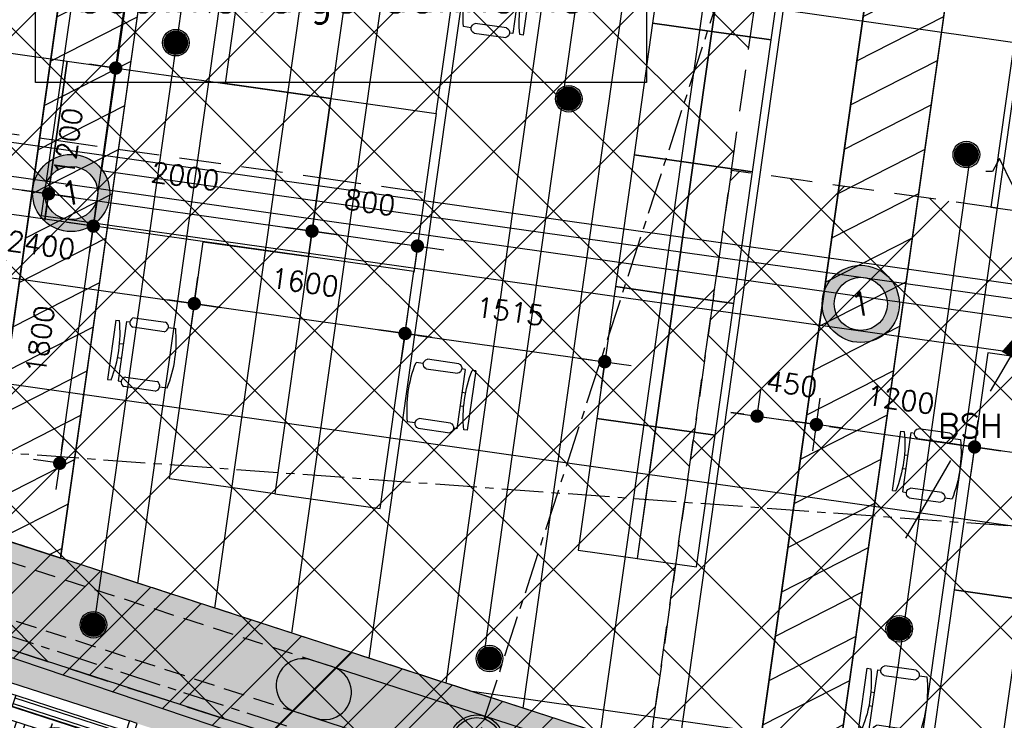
# Model space of a CAD drawing. Header units: millimetres. Extents: x -4106 to 114694, y -37499 to 54647.
# Tile 27 of 109: x 72760 to 80158, y -24223 to -18957. Entities that reach past the tile are written whole.
import ezdxf
from ezdxf.enums import TextEntityAlignment as Align

# ---------------------------------------------------------------- set-up
doc = ezdxf.new("R2010")
doc.units = ezdxf.units.MM
doc.header["$LTSCALE"] = 50
for name, pattern in [('B0301', [25, 12.5, -6.25, 0, -6.25]), ('B0702', [4.6875, 3.125, -1.5625]), ('XREF_05-werkset$0$B0702', [4.6875, 3.125, -1.5625]), ('XREF_STRAMIEN$0$B0201', [50, 31.25, -6.25, 6.25, -6.25])]:
    doc.linetypes.add(name, pattern=pattern)
for name, color, linetype in [('FOK_ BRANDSLANGHASPELS', 2, 'Continuous'), ('FOK_07_STRAMIEN', 13, 'B0301'), ('FOK_08---_MAATVOERING', 2, 'Continuous'), ('FOK_22_BINNENWANDEN', 2, 'Continuous'), ('FOK_82_LOS MEUBILAIR', 1, 'Continuous'), ('XREF_05-werkset$0$AA23NH2-_STAAL', 242, 'Continuous'), ('XREF_05-werkset$0$AI28XH2-_STAAL', 1, 'Continuous'), ('XREF_05-werkset$0$AI31XH4-_ALUMINIUM', 242, 'Continuous'), ('XREF_05-werkset$0$AI32XI--_HOUT', 242, 'Continuous'), ('XREF_05-werkset$0$AL$1A---_ALGEMEEN', 7, 'Continuous'), ('XREF_05-werkset$0$AL21RO0-_GLASPLAAT', 2, 'Continuous'), ('XREF_05-werkset$0$AL23NH2-_STAAL', 1, 'Continuous'), ('XREF_05-werkset$0$AL28XH2-_STAAL', 4, 'Continuous'), ('XREF_05-werkset$0$AL31XH4-_ALUMINIUM', 2, 'Continuous'), ('XREF_05-werkset$0$ALR3OR3-_OPPR30', 242, 'Continuous'), ('XREF_05-werkset$0$AT$1A---_ALGEMEEN', 7, 'Continuous'), ('XREF_05-werkset$0$AT$8A---_HULPLIJNEN', 241, 'Continuous'), ('XREF_05_PLAFOND$0$AA00VV4-_SOLID252', 254, 'Continuous'), ('XREF_05_PLAFOND$0$AA45----_PLAFONDAFW', 1, 'Continuous'), ('XREF_05_PLAFOND$0$AI45----_PLAFONDAFW', 2, 'Continuous'), ('XREF_05_Sprinkler installatie$0$verzonken sprinkler', 6, 'Continuous'), ('XREF_05_Sprinkler installatie$0$WL$1----', 3, 'Continuous'), ('XREF_05_Sprinkler installatie$0$WL524---', 4, 'Continuous'), ('XREF_05_Sprinkler installatie$0$WL531---', 3, 'Continuous'), ('XREF_05_Sprinkler installatie$0$WL6516--', 4, 'Continuous'), ('XREF_05_Vloergoot installaties$0$EL6131--_VG', 3, 'Continuous'), ('XREF_05_Vloergoot installaties$0$EL6222--', 3, 'Continuous'), ('XREF_05_Vloergoot installaties$0$EM6131--', 1, 'Continuous'), ('XREF_STRAMIEN$0$AL$7A---_STRAMIEN', 1, 'XREF_STRAMIEN$0$B0201')]:
    doc.layers.add(name, color=color, linetype=linetype)
doc.styles.add('FOK-DIM', font='romans.shx')
doc.styles.add('XREF_05-werkset$0$00_100', font='ABTPR.SHX', dxfattribs={"width": 0.8, "height": 120})
doc.styles.add('XREF_05-werkset$0$02_100', font='ABTPR.SHX', dxfattribs={"width": 0.8, "height": 250})
doc.styles.add('XREF_05_Sprinkler installatie$0$BURO-018', font='simplex.shx', dxfattribs={"height": 180})
doc.styles.add('XREF_05_Sprinkler installatie$0$Standard', font='txt')
doc.styles.add('XREF_05_Vloergoot installaties$0$BURO-018', font='simplex.shx', dxfattribs={"height": 180})
doc.styles.add('XREF_05_Vloergoot installaties$0$buro-035', font='simplex.shx', dxfattribs={"height": 350})
doc.dimstyles.new('FOK-100', dxfattribs={"dimscale": 100, "dimtxt": 1.5, "dimasz": 1, "dimexe": 2, "dimexo": 0, "dimgap": 2, "dimtad": 1, "dimdec": 0, "dimzin": 11, "dimdsep": 46, "dimtxsty": 'FOK-DIM', "dimblk1": 'DOT', "dimblk2": 'DOT', "dimsah": 1, "dimcen": 2.5, "dimclrd": 256, "dimclre": 256, "dimclrt": 256, "dimadec": 0, "dimazin": 0, "dimtfac": 1, "dimtdec": 0, "dimtix": 1, "dimtmove": 2, "dimatfit": 3, "dimldrblk": 'DOT', "dimfxl": 2, "dimtolj": 1, "dimtzin": 0, "dimarcsym": 0})
pattern_1 = [(27.02, (0, 0), (-124.9329, 244.9832), [])]

# ---------------------------------------------------------------- blocks, each defined once
blk = doc.blocks.new('XREF_05-werkset$0$281B406F')
for radius in [203.2, 183.2]:
    blk.add_circle((0, 0), radius)
blk = doc.blocks.new('XREF_05-werkset$0$V-H-28X00A_09145B1')
at = {"layer": 'XREF_05-werkset$0$AI28XH2-_STAAL', "linetype": 'XREF_05-werkset$0$B0702'}
for p, q in [((75032.4, -23795.5), (72413.7, -22945.6)), ((72288.4, -23331.8), (74906, -24181.3))]:
    blk.add_line(p, q, dxfattribs=at)
at = {"layer": 'XREF_05-werkset$0$AI28XH2-_STAAL'}
for points in [[(77480.9, -24590.3), (75032.4, -23795.5)], [(74906, -24181.3), (77355.6, -24976.5)]]:
    blk.add_lwpolyline(points, dxfattribs=at)
at = {"layer": 'XREF_05-werkset$0$AL28XH2-_STAAL'}
blk.add_lwpolyline([(74952.4, -23769.5, 1), (74827.1, -24155.7), (74987, -24207.6, 1.000009), (75112.3, -23821.4)], format="xyb", close=True, dxfattribs=at)
blk.add_blockref('XREF_05-werkset$0$281B406F', (76193.5, -24385.7), dxfattribs=at)
blk = doc.blocks.new('XREF_05-werkset$0$281KOF8D')
blk.add_lwpolyline([(-50, -75), (50, -75), (50, 75), (-50, 75)], close=True)
blk = doc.blocks.new('XREF_05-werkset$0$V-H-00-01Z_09145B1')
at = {"layer": 'XREF_05-werkset$0$AA23NH2-_STAAL', "color": 13}
for p, q in [((107.9, -820), (107.9, -100)), ((173.9, -820), (173.9, -100)), ((239.9, -820), (239.9, -100)), ((305.9, -820), (305.9, -100)), ((371.9, -820), (371.9, -100)), ((437.9, -820), (437.9, -100)), ((503.9, -820), (503.9, -100)), ((569.9, -820), (569.9, -100)), ((635.9, -820), (635.9, -100)), ((701.9, -820), (701.9, -100)), ((767.9, -820), (767.9, -100)), ((833.9, -820), (833.9, -100)), ((899.9, -820), (899.9, -100)), ((965.9, -820), (965.9, -100)), ((1031.9, -820), (1031.9, -100)), ((1097.9, -820), (1097.9, -100)), ((1163.9, -820), (1163.9, -100)), ((1229.9, -820), (1229.9, -100)), ((1295.9, -820), (1295.9, -100)), ((1361.9, -820), (1361.9, -100)), ((1427.9, -820), (1427.9, -100)), ((1493.9, -820), (1493.9, -100)), ((1559.9, -820), (1559.9, -100)), ((1625.9, -820), (1625.9, -100)), ((1691.9, -820), (1691.9, -100)), ((1757.9, -820), (1757.9, -100)), ((1823.9, -820), (1823.9, -100)), ((1889.9, -820), (1889.9, -100)), ((67, -211.2), (1933, -211.2)), ((67, -409.2), (1933, -409.2)), ((67, -607.2), (1933, -607.2)), ((67, -805.2), (1933, -805.2))]:
    blk.add_line(p, q, dxfattribs=at)
at = {"layer": 'XREF_05-werkset$0$AI28XH2-_STAAL'}
for p, q in [((-50, -901), (50, -901)), ((1950, -901), (2050, -901))]:
    blk.add_line(p, q, dxfattribs=at)
at = {"layer": 'XREF_05-werkset$0$AL21RO0-_GLASPLAAT', "color": 3}
blk.add_lwpolyline([(0, -900), (2000, -900)], dxfattribs=at)
at = {"layer": 'XREF_05-werkset$0$AL23NH2-_STAAL'}
blk.add_lwpolyline([(1933, -100), (67, -100), (67, -820), (67, -820), (67, -820), (1933, -820), (1933, -100), (1933, -100)], close=True, dxfattribs=at)
at = {"layer": 'XREF_05-werkset$0$AL28XH2-_STAAL'}
for p, q in [((0, -901), (0, -875)), ((2000, -901), (2000, -875))]:
    blk.add_line(p, q, dxfattribs=at)
at = {"layer": 'XREF_05-werkset$0$AL28XH2-_STAAL', "rotation": 180}
for p in [(0, -800), (2000, -800)]:
    blk.add_blockref('XREF_05-werkset$0$281KOF8D', p, dxfattribs=at)
blk = doc.blocks.new('XREF_05-werkset$0$V-K-39-003S_B09145W02')
at = {"color": 0, "linetype": 'ByBlock'}
blk.add_lwpolyline([(-60, 9), (-60, -161), (0, -161), (0, 9)], close=True, dxfattribs=at)
blk = doc.blocks.new('XREF_05-werkset$0$V-K-39-003X_B09145W02')
at = {"color": 0, "linetype": 'ByBlock'}
blk.add_lwpolyline([(60, 9), (60, -161), (0, -161), (0, 9)], close=True, dxfattribs=at)
blk = doc.blocks.new('XREF_05-werkset$0$V-K-39-005S_B09145W02')
at = {"color": 0}
blk.add_lwpolyline([(-67, 0), (-67, -85), (0, -85), (0, 0)], close=True, dxfattribs=at)
blk = doc.blocks.new('XREF_05-werkset$0$V-K-39-005X_B09145W02')
at = {"color": 0}
blk.add_lwpolyline([(67, 0), (67, -85), (0, -85), (0, 0)], close=True, dxfattribs=at)
blk = doc.blocks.new('XREF_05-werkset$0$V-H-31-00JX_B09145W02')
at = {"layer": 'XREF_05-werkset$0$AI31XH4-_ALUMINIUM'}
for p, q in [((60, 89.5), (1000, 89.5)), ((127, 9.5), (933, 9.5)), ((60, -80.5), (1000, -80.5)), ((127, -75.5), (933, -75.5))]:
    blk.add_line(p, q, dxfattribs=at)
at = {"layer": 'XREF_05-werkset$0$AL$1A---_ALGEMEEN'}
blk.add_circle((530, -284), 161, dxfattribs=at)
at = {"layer": 'XREF_05-werkset$0$AL31XH4-_ALUMINIUM'}
for p, q in [((127, -10.5), (933, -10.5)), ((127, -55.5), (933, -55.5))]:
    blk.add_line(p, q, dxfattribs=at)
for name, p in [('XREF_05-werkset$0$V-K-39-003X_B09145W02', (0, 80.5)), ('XREF_05-werkset$0$V-K-39-003S_B09145W02', (1060, 80.5))]:
    blk.add_blockref(name, p, dxfattribs=at)
at = {"layer": 'XREF_05-werkset$0$AL31XH4-_ALUMINIUM', "xscale": 0.8955223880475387}
for name, p in [('XREF_05-werkset$0$V-K-39-005X_B09145W02', (67, 9.5)), ('XREF_05-werkset$0$V-K-39-005S_B09145W02', (993, 9.5))]:
    blk.add_blockref(name, p, dxfattribs=at)
at = {"layer": 'XREF_05-werkset$0$AT$1A---_ALGEMEEN', "color": 7, "style": 'XREF_05-werkset$0$02_100', "width": 0.8}
blk.add_text('v', height=250, dxfattribs=at).set_placement((530, -241.4), align=Align.MIDDLE_CENTER)
at = {"layer": 'XREF_05-werkset$0$AT$8A---_HULPLIJNEN', "color": 1, "style": 'XREF_05-werkset$0$00_100', "width": 0.8}
blk.add_text('bu', height=120, dxfattribs=at).set_placement((440.1, -233.8))
blk = doc.blocks.new('XREF_05-werkset')
at = {"layer": 'XREF_05-werkset$0$AI32XI--_HOUT'}
blk.add_lwpolyline([(31191.2, 21079.5), (22128, 21565.5), (24131.3, 36864.7), (96260.6, 36864.7), (87026.7, -28343), (68249.8, -22249.2)], dxfattribs=at)
at = {"layer": 'XREF_05-werkset$0$ALR3OR3-_OPPR30', "linetype": 'XREF_05-werkset$0$B0702'}
blk.add_lwpolyline([(60436.3, 20098.9), (31231.4, 21828.4), (22996.8, 22270), (24807, 36094.7), (95373.9, 36094.7), (86392.8, -27327.7), (68973.9, -21674.7), (69214.5, 10715.9, 0.399143)], format="xyb", close=True, dxfattribs=at)
blk.add_blockref('XREF_05-werkset$0$V-H-28X00A_09145B1', (0, 0))
at = {"rotation": 342.0200000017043}
for name, p in [('XREF_05-werkset$0$V-H-00-01Z_09145B1', (71658.6, -23781.3)), ('XREF_05-werkset$0$V-H-31-00JX_B09145W02', (72606, -24004.2))]:
    blk.add_blockref(name, p, dxfattribs=at)
blk = doc.blocks.new('XREF_STRAMIEN')
at = {"layer": 'XREF_STRAMIEN$0$AL$7A---_STRAMIEN', "ltscale": 0.2}
for p, q in [((4081.1, -1324.5), (99881.1, -32414.8)), ((94646.6, -23816.4), (39944.6, -19828.1))]:
    blk.add_line(p, q, dxfattribs=at)
blk.add_lwpolyline([(98261.3, 43612.9), (74241, -30401.8)], dxfattribs=at)
blk = doc.blocks.new('XREF_05_PLAFOND')
at = {"layer": 'XREF_05_PLAFOND$0$AA00VV4-_SOLID252'}
h = blk.add_hatch(color=256, dxfattribs=at)
edge = h.paths.add_edge_path(flags=16)
edge.add_line((31231.4, 21828.4), (22996.8, 22270))
edge.add_line((22996.8, 22270), (24807, 36094.7))
edge.add_line((24807, 36094.7), (95373.9, 36094.7))
edge.add_line((95373.9, 36094.7), (86392.8, -27327.7))
edge.add_line((86392.8, -27327.7), (68973.9, -21674.7))
edge.add_line((68973.9, -21674.7), (69214.5, 10715.9))
edge.add_arc((59884.7, 10785.2), 9330, 359.57452, 446.61078)
edge.add_line((60436.3, 20098.9), (31231.4, 21828.4))
edge = h.paths.add_edge_path()
edge.add_line((31161.2, 20520.3), (31177.8, 20829.9))
edge.add_line((31177.8, 20829.9), (60377.7, 19100.6))
edge.add_arc((59884.7, 10785.2), 8330, -0.42547, 86.60747, ccw=False)
edge.add_line((68214.5, 10723.3), (67969.2, -22304.6))
edge.add_line((67969.2, -22304.6), (67939.7, -22395.7))
edge.add_line((67939.7, -22395.7), (87220.1, -28652.8))
edge.add_line((87220.1, -28652.8), (96531.3, 37099.7))
edge.add_line((96531.3, 37099.7), (23925.1, 37099.7))
edge.add_line((23925.1, 37099.7), (21807.3, 20926.8))
edge.add_line((21807.3, 20926.8), (31096.2, 20428.7))
edge.add_line((31096.2, 20428.7), (31101.3, 20523.5))
edge.add_line((31101.3, 20523.5), (31161.2, 20520.3))
at = {"layer": 'XREF_05_PLAFOND$0$AA45----_PLAFONDAFW'}
h = blk.add_hatch(dxfattribs=at)
h.set_pattern_fill('ANSI31', color=256, scale=2200, angle=342.02, style=0)
h.set_pattern_definition(pattern_1)
edge = h.paths.add_edge_path()
edge.add_line((79924, -13099.7), (78281.9, -24696.1))
edge.add_line((78281.9, -24696.1), (78861.2, -24884.2))
edge.add_line((78861.2, -24884.2), (85620.4, 22847.4))
edge.add_line((85620.4, 22847.4), (85032.5, 22974.6))
edge.add_line((85032.5, 22974.6), (80378.1, -9893.1))
edge.add_arc((74998.8, -10766.8), 5449.8, -25.34521, 9.22521, ccw=False)
h = blk.add_hatch(dxfattribs=at)
h.set_pattern_fill('ANSI31', color=256, scale=2200, angle=342.02, style=0)
h.set_pattern_definition(pattern_1)
h.paths.add_polyline_path([(72488.3, -22815.5), (73067.7, -23003.5), (74040.8, -16131.7), (73454.4, -15993.2)])
at = {"layer": 'XREF_05_PLAFOND$0$AI45----_PLAFONDAFW'}
h = blk.add_hatch(dxfattribs=at)
h.set_pattern_fill('_USER,_O', color=256, scale=600, angle=90, pattern_type=0)
h.set_pattern_definition([(81.94, (95233.5, 35104.6), (-594.073, 84.126), [])])
edge = h.paths.add_edge_path(flags=16)
edge.add_arc((41622.2, 26897.4), 5449.9, 0, 360)
h.paths.add_polyline_path([(49933.5, 30177.3), (51533.5, 30177.3), (51533.5, 27777.3), (49933.5, 27777.3)], flags=16)
edge = h.paths.add_edge_path(flags=16)
edge.add_arc((86127.3, 26613.5), 3800, 0, 360)
edge = h.paths.add_edge_path(flags=16)
edge.add_arc((74998.8, -10766.8), 5449.8, 0, 360)
edge = h.paths.add_edge_path()
edge.add_line((31231.4, 21828.4), (22996.8, 22270))
edge.add_line((22996.8, 22270), (24807, 36094.7))
edge.add_line((24807, 36094.7), (95373.9, 36094.7))
edge.add_line((95373.9, 36094.7), (86392.8, -27327.7))
edge.add_line((86392.8, -27327.7), (68973.9, -21674.7))
edge.add_line((68973.9, -21674.7), (69214.5, 10715.9))
edge.add_arc((59884.7, 10785.2), 9330, 359.57452, 446.61078)
edge.add_line((60436.3, 20098.9), (31231.4, 21828.4))
h = blk.add_hatch(dxfattribs=at)
h.set_pattern_fill('_USER,_O', color=256, scale=1800, pattern_type=0)
h.set_pattern_definition([(351.94, (95233.5, 35104.6), (252.378, 1782.22), [])])
edge = h.paths.add_edge_path(flags=16)
edge.add_arc((74998.8, -10766.8), 5449.8, 0, 360)
edge = h.paths.add_edge_path(flags=16)
edge.add_arc((41622.2, 26897.4), 5449.9, 0, 360)
h.paths.add_polyline_path([(49933.5, 30177.3), (51533.5, 30177.3), (51533.5, 27777.3), (49933.5, 27777.3)], flags=16)
edge = h.paths.add_edge_path(flags=16)
edge.add_arc((86127.3, 26613.5), 3800, 0, 360)
edge = h.paths.add_edge_path()
edge.add_line((31231.4, 21828.4), (22996.8, 22270))
edge.add_line((22996.8, 22270), (24807, 36094.7))
edge.add_line((24807, 36094.7), (95373.9, 36094.7))
edge.add_line((95373.9, 36094.7), (86392.8, -27327.7))
edge.add_line((86392.8, -27327.7), (68973.9, -21674.7))
edge.add_line((68973.9, -21674.7), (69214.5, 10715.9))
edge.add_arc((59884.7, 10785.2), 9330, 359.57452, 446.61078)
edge.add_line((60436.3, 20098.9), (31231.4, 21828.4))
at = {"layer": 'XREF_05_PLAFOND$0$AA45----_PLAFONDAFW'}
blk.add_lwpolyline([(79924, -13099.7), (78281.9, -24696.1), (78861.2, -24884.2), (85620.4, 22847.4), (85032.5, 22974.6), (80378.1, -9893.1, -0.151996)], format="xyb", close=True, dxfattribs=at)
blk.add_lwpolyline([(72488.3, -22815.5), (73067.7, -23003.5), (74040.8, -16131.7), (73454.4, -15993.2)], close=True, dxfattribs=at)
blk = doc.blocks.new('XREF_05_Sprinkler installatie$0$SP-KOP02')
at = {"color": 0, "linetype": 'Continuous'}
for p, q in [((-0.875, -0.023), (0.023, 0.875)), ((-0.847, -0.219), (0.219, 0.847)), ((-0.843, 0.233), (-0.233, 0.843)), ((-0.786, -0.383), (0.383, 0.786)), ((-0.702, -0.523), (0.523, 0.702)), ((-0.595, -0.641), (0.641, 0.595)), ((-0.469, -0.739), (0.739, 0.469)), ((-0.32, -0.815), (0.815, 0.32)), ((-0.144, -0.863), (0.863, 0.144)), ((0.072, -0.872), (0.872, -0.072)), ((0.381, -0.788), (0.788, -0.381))]:
    blk.add_line(p, q, dxfattribs=at)
at = {"color": 0, "linetype": 'Continuous', "const_width": 0.875}
blk.add_lwpolyline([(-0.438, 0, 1), (0.438, 0, 1)], format="xyb", close=True, dxfattribs=at)
at = {"color": 0, "linetype": 'Continuous'}
for radius in [1, 0.875]:
    blk.add_circle((0, 0), radius, dxfattribs=at)
at = {"color": 0, "linetype": 'Continuous', "style": 'XREF_05_Sprinkler installatie$0$Standard', "flags": 1}
for tag, p in [('SP_MATCODE', (2, 2)), ('SP_TEMP', (2, -3)), ('SP_DOORL', (2, -5)), ('SP_KFACT', (2, -7)), ('SP_SPRHK', (2, -9)), ('SP_KLEP', (2, -11))]:
    blk.add_attdef(tag, p, '', height=1, dxfattribs=at)
blk = doc.blocks.new('XREF_05_Sprinkler installatie$0$23SA22K6')
at = {"color": 0, "linetype": 'Continuous'}
for p, q in [((1.75, 1.75), (-1.75, 1.75)), ((-1.75, 1.75), (-1.75, -1.75)), ((1.75, -1.75), (1.75, 1.75)), ((-1.061, -1.061), (1.061, 1.061)), ((-1.061, 1.061), (1.061, -1.061)), ((2, 0), (2.5, 1)), ((2.5, 1), (3.5, -1)), ((1.5, 0), (2, 0)), ((3.5, -1), (4, 0)), ((4, 0), (4.5, 0)), ((-1.75, -1.75), (1.75, -1.75))]:
    blk.add_line(p, q, dxfattribs=at)
at = {"color": 0, "linetype": 'Continuous', "const_width": 1.5}
for points in [[(0.53, 0.53, 0.414214), (-0.53, 0.53, 1)], [(0.53, -0.53, -0.414214), (-0.53, -0.53, -1)]]:
    blk.add_lwpolyline(points, format="xyb", dxfattribs=at)
at = {"color": 0, "linetype": 'Continuous'}
blk.add_circle((0, 0), 1.5, dxfattribs=at)
at = {"color": 0, "linetype": 'Continuous', "style": 'XREF_05_Sprinkler installatie$0$BURO-018', "flags": 1}
blk.add_attdef('SA_MATCODE', (0, 0), '', height=1.8, dxfattribs=at)
blk = doc.blocks.new('XREF_05_Sprinkler installatie$0$LDV4')
at = {"color": 0, "linetype": 'Continuous'}
for p, q in [((-0.25, -0.433), (-2.5, -4.33)), ((-4.5, -7.794), (-6.75, -11.691))]:
    blk.add_line(p, q, dxfattribs=at)
blk.add_lwpolyline([(-0.25, -0.433, 0, 1, 0), (-1.5, -2.598, 1, 1, 0)], format="xyseb", dxfattribs=at)
blk.add_circle((0, 0), 0.5, dxfattribs=at)
at = {"color": 0, "linetype": 'Continuous', "style": 'XREF_05_Sprinkler installatie$0$BURO-018'}
blk.add_attdef('LD_TEXT1', text='', height=1.8, dxfattribs=at).set_placement((-3.5, -6.062), align=Align.MIDDLE)
blk = doc.blocks.new('XREF_05_Sprinkler installatie')
at = {"layer": 'XREF_05_Sprinkler installatie$0$verzonken sprinkler'}
h = blk.add_hatch(dxfattribs=at)
h.set_pattern_fill('JIS_WOOD', color=256, scale=500, style=0)
h.set_pattern_definition([(45, (3.27, -36464.7), (-250, 250), [])])
h.paths.add_polyline_path([(24807, 36094.7), (95373.9, 36094.7), (86392.8, -27327.1), (68969.3, -21673.2), (69211, 10225.9), (69061.7, 12468.4), (68691.3, 13866.6), (68340.9, 14727.8), (67609, 16018.5), (67276.1, 16479), (66137.8, 17709.9), (64799, 18713.9), (64109.1, 19104.2), (63010.1, 19573.8), (61837.8, 19908.5), (60551.6, 20091.3), (59092.5, 20179.1), (23005.1, 22333.3)], flags=16)
h.paths.add_polyline_path([(24131.3, 36864.7), (96541.6, 37108.7), (87227.5, -28664.7), (68230.9, -22243.1), (68457.4, 9789.2), (68440.3, 11431.8), (68331.7, 12290.1), (67835.2, 13662.2), (67691.2, 14032.7), (66838.9, 15594.2), (65842.1, 16784.9), (63693.8, 18333.6), (62337.4, 18876.6), (59567.3, 19359.3), (56813.6, 19563.8), (22128.1, 21566.8)])
for points in [[(24131.3, 36864.7), (96541.6, 37108.7), (87227.5, -28664.7), (68230.9, -22243.1), (68457.4, 9789.2), (68440.3, 11431.8), (68331.7, 12290.1), (67835.2, 13662.2), (67691.2, 14032.7), (66838.9, 15594.2), (65842.1, 16784.9), (63693.8, 18333.6), (62337.4, 18876.6), (59567.3, 19359.3), (56813.6, 19563.8), (22128.1, 21566.8)], [(24807, 36094.7), (95373.9, 36094.7), (86392.8, -27327.1), (68969.3, -21673.2), (69211, 10225.9), (69061.7, 12468.4), (68691.3, 13866.6), (68340.9, 14727.8), (67609, 16018.5), (67276.1, 16479), (66137.8, 17709.9), (64799, 18713.9), (64109.1, 19104.2), (63010.1, 19573.8), (61837.8, 19908.5), (60551.6, 20091.3), (59092.5, 20179.1), (23005.1, 22333.3)]]:
    blk.add_lwpolyline(points, close=True, dxfattribs=at)
at = {"layer": 'XREF_05_Sprinkler installatie$0$WL524---'}
for p, q in [((77339.2, -16012.9), (76243.9, -23747.6)), ((73322.5, -23489.8), (74267.9, -16813.8)), ((71912.3, -20020.5), (79741.8, -21129.3)), ((79140.4, -25376.3), (79904.7, -19979)), ((79741.8, -21129.3), (87683.2, -22253.8))]:
    blk.add_line(p, q, dxfattribs=at)
at = {"layer": 'XREF_05_Sprinkler installatie$0$WL$1----'}
ref = blk.add_blockref('XREF_05_Sprinkler installatie$0$LDV4', (80428.4, -21099.9), dxfattribs=dict(at, xscale=150, yscale=150, zscale=150))
ref.add_attrib('LD_TEXT1', 'BSH', dxfattribs={"layer": '0', "color": 1, "linetype": 'Continuous', "height": 180, "style": 'XREF_05_Sprinkler installatie$0$BURO-018'}).set_placement((79903.4, -22009.3), align=Align.MIDDLE)
at = {"layer": 'XREF_05_Sprinkler installatie$0$WL531---', "xscale": 99.99999999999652, "yscale": 100, "zscale": 100, "rotation": 178.913634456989}
blk.add_blockref('XREF_05_Sprinkler installatie$0$23SA22K6', (80470.6, -20105.5), dxfattribs=at)
at = {"layer": 'XREF_05_Sprinkler installatie$0$WL6516--', "xscale": 99.9999999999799, "yscale": 100, "zscale": 100, "rotation": 7.589429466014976}
for p in [(73933.1, -19129.4), (76885.3, -19550.5), (79873.3, -19970.6), (73313.6, -23504), (79369.1, -23535.1), (76289.4, -23758.7)]:
    blk.add_blockref('XREF_05_Sprinkler installatie$0$SP-KOP02', p, dxfattribs=at)
blk = doc.blocks.new('XREF_05_Vloergoot installaties$0$E00415')
at = {"linetype": 'Continuous'}
h = blk.add_hatch(color=0, dxfattribs=at)
edge = h.paths.add_edge_path()
edge.add_arc((0, 0), 2.9, 0, 360)
edge = h.paths.add_edge_path(flags=16)
edge.add_arc((0, 0), 2, 0, 360)
at = {"color": 0, "linetype": 'Continuous'}
for radius in [2.9, 2]:
    blk.add_circle((0, 0), radius, dxfattribs=at)
at = {"color": 0, "linetype": 'Continuous', "style": 'XREF_05_Vloergoot installaties$0$BURO-018'}
for tag, p in [('E_GKAST', (0, 8)), ('E_GROEP', (0, 5)), ('E_SGROEP', (4.5, 5))]:
    blk.add_attdef(tag, text='', height=1.8, dxfattribs=at).set_placement(p, align=Align.MIDDLE)
at = {"color": 0, "linetype": 'Continuous', "style": 'XREF_05_Vloergoot installaties$0$BURO-018', "flags": 1}
for tag, p in [('E_VERMCODE', (13, 5)), ('E_MATCODE', (0, 0))]:
    blk.add_attdef(tag, text='', height=1.8, dxfattribs=at).set_placement(p, align=Align.MIDDLE)
blk = doc.blocks.new('XREF_05_Vloergoot installaties')
at = {"layer": 'XREF_05_Vloergoot installaties$0$EL6131--_VG'}
for p, q in [((73466.8, -16653.1), (72919.9, -20429.5)), ((73862.7, -16710.4), (73373.3, -20089.3)), ((73373.3, -20089.3), (85053.2, -21730)), ((72919.9, -20429.5), (84997.6, -22126.1))]:
    blk.add_line(p, q, dxfattribs=at)
at = {"layer": 'XREF_05_Vloergoot installaties$0$EM6131--'}
blk.add_lwpolyline([(72879.6, -17867.7), (77469.6, -17867.7), (77469.6, -19429.7), (72879.6, -19429.7)], close=True, dxfattribs=at)
at = {"layer": 'XREF_05_Vloergoot installaties$0$EL6222--'}
ref = blk.add_blockref('XREF_05_Vloergoot installaties$0$E00415', (73146.6, -20259.4), dxfattribs=dict(at, xscale=100.000000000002, yscale=100, zscale=100, rotation=351.5354125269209))
ref.add_attrib('E_GROEP', '1', dxfattribs={"layer": '0', "color": 1, "linetype": 'Continuous', "height": 180, "rotation": 9.51131, "style": 'XREF_05_Vloergoot installaties$0$BURO-018'}).set_placement((73146.6, -20259.4), align=Align.MIDDLE)
ref = blk.add_blockref('XREF_05_Vloergoot installaties$0$E00415', (79079.9, -21092.7), dxfattribs=dict(at, xscale=100.000000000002, yscale=100, zscale=100, rotation=351.5354125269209))
ref.add_attrib('E_GROEP', '1', dxfattribs={"layer": '0', "color": 1, "linetype": 'Continuous', "height": 180, "rotation": 9.51131, "style": 'XREF_05_Vloergoot installaties$0$BURO-018'}).set_placement((79079.9, -21092.7), align=Align.MIDDLE)
at = {"layer": 'XREF_05_Vloergoot installaties$0$EM6131--', "insert": (75164, -18609.1), "char_height": 250, "width": 4590.048, "attachment_point": 5, "style": 'XREF_05_Vloergoot installaties$0$buro-035'}
blk.add_mtext('{\\C1;Computervloer door bouwkundige aannemer}', dxfattribs=at)
blk = doc.blocks.new('WP 1600-800')
at = {"linetype": 'Continuous'}
for p, q in [((701.5, 1636.1), (940, 1636.1)), ((569, 1600.1), (595.5, 1600.1)), ((569, 1600.1), (569, 1149.6)), ((648.5, 1600.1), (675, 1600.1)), ((648.5, 1600.1), (648.5, 1149.6)), ((940, 1564.1), (701.5, 1564.1)), ((966.5, 1600.1), (1022, 1600.1)), ((648.5, 1427.8), (620.3, 1427.8)), ((620.9, 1321.8), (648.5, 1321.8)), ((701.5, 1185.6), (940, 1185.6)), ((569, 1149.6), (595.5, 1149.6)), ((648.5, 1149.6), (675, 1149.6)), ((935.6, 1113), (697.1, 1113)), ((966.5, 1149.6), (1022, 1149.6))]:
    blk.add_line(p, q, dxfattribs=at)
blk.add_lwpolyline([(1133.9, 2274.8), (1933.9, 2274.8), (1933.9, 474.8), (1133.9, 474.8)], close=True)
for centre, radius, start, end in [((712.7, 1600.1), 37.7, 107.28561, 252.71439), ((928.8, 1600.1), 37.7, 287.28561, 72.71439), ((-348.6, 1374.8), 970.6, 346.5803, 13.4197), ((77.9, 1374.8), 970.6, 346.5803, 13.4197), ((710.9, 1148.6), 38.2, 104.35438, 248.70731), ((926.1, 1150), 38.2, 284.35438, 68.70731)]:
    blk.add_arc(centre, radius, start, end, dxfattribs=at)
blk = doc.blocks.new('DOT')
at = {"color": 0}
blk.add_line((-2, 0), (2, 0), dxfattribs=at)
at = {"color": 0, "const_width": 0.5}
blk.add_lwpolyline([(-0.25, 0, 1), (0.25, 0, 1)], format="xyb", close=True, dxfattribs=at)
blk = doc.blocks.new('*D85')
at = {"layer": 'Defpoints', "color": 0}
for p in [(79934.4, -22167.9), (81518.6, -22392.2), (81520.7, -22377.6)]:
    blk.add_point(p, dxfattribs=at)
at = {"layer": 'FOK_08---_MAATVOERING', "lineweight": -2}
for p, q in [((79934.4, -22167.9), (79962.4, -21969.9)), ((80033.4, -22181.9), (81419.6, -22378.2)), ((81520.7, -22377.6), (81490.6, -22590.3))]:
    blk.add_line(p, q, dxfattribs=at)
at = {"layer": 'FOK_08---_MAATVOERING', "lineweight": -2, "xscale": 100, "yscale": 100, "zscale": 100}
for p, rotation in [((79934.4, -22167.9), 171.9399999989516), ((81518.6, -22392.2), 351.9399999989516)]:
    blk.add_blockref('DOT', p, dxfattribs=dict(at, rotation=rotation))
at = {"layer": 'FOK_08---_MAATVOERING', "insert": (80765.1, -22007.8), "char_height": 150, "attachment_point": 5, "rotation": 351.94, "style": 'FOK-DIM'}
blk.add_mtext('\\A1;1600', dxfattribs=at)
blk = doc.blocks.new('*D86')
at = {"layer": 'Defpoints', "color": 0}
for p in [(78746.2, -21999.7), (79934.3, -22167.9), (79936.4, -22153.3)]:
    blk.add_point(p, dxfattribs=at)
at = {"layer": 'FOK_08---_MAATVOERING', "lineweight": -2}
for p, q in [((78746.2, -21999.7), (78774.3, -21801.7)), ((78845.2, -22013.7), (79835.3, -22153.9)), ((79936.4, -22153.3), (79906.3, -22366))]:
    blk.add_line(p, q, dxfattribs=at)
at = {"layer": 'FOK_08---_MAATVOERING', "lineweight": -2, "xscale": 100, "yscale": 100, "zscale": 100}
for p, rotation in [((78746.2, -21999.7), 171.9399999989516), ((79934.3, -22167.9), 351.9399999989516)]:
    blk.add_blockref('DOT', p, dxfattribs=dict(at, rotation=rotation))
at = {"layer": 'FOK_08---_MAATVOERING', "insert": (79378.8, -21811.5), "char_height": 150, "attachment_point": 5, "rotation": 351.94, "style": 'FOK-DIM'}
blk.add_mtext('\\A1;1200', dxfattribs=at)
blk = doc.blocks.new('*D87')
at = {"layer": 'Defpoints', "color": 0}
for p in [(71695.1, -20754.3), (74073.4, -21076.2), (74071.4, -21090.8)]:
    blk.add_point(p, dxfattribs=at)
at = {"layer": 'FOK_08---_MAATVOERING', "lineweight": -2}
for p, q in [((71695.1, -20754.3), (71723.1, -20556.3)), ((71794.1, -20768.3), (73972.4, -21076.8)), ((74073.4, -21076.2), (74043.3, -21288.8))]:
    blk.add_line(p, q, dxfattribs=at)
at = {"layer": 'FOK_08---_MAATVOERING', "lineweight": -2, "xscale": 100, "yscale": 100, "zscale": 100}
for p, rotation in [((71695.1, -20754.3), 171.9399999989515), ((74071.4, -21090.8), 351.9399999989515)]:
    blk.add_blockref('DOT', p, dxfattribs=dict(at, rotation=rotation))
at = {"layer": 'FOK_08---_MAATVOERING', "insert": (72921.8, -20650.3), "char_height": 150, "attachment_point": 5, "rotation": 351.94, "style": 'FOK-DIM'}
blk.add_mtext('\\A1;2400', dxfattribs=at)
blk = doc.blocks.new('*D88')
at = {"layer": 'Defpoints', "color": 0}
for p in [(74071.4, -21090.7), (75657.6, -21300.5), (75655.6, -21315.1)]:
    blk.add_point(p, dxfattribs=at)
at = {"layer": 'FOK_08---_MAATVOERING', "lineweight": -2}
for p, q in [((74071.4, -21090.7), (74099.4, -20892.7)), ((74170.4, -21104.8), (75556.6, -21301)), ((75657.6, -21300.5), (75627.5, -21513.1))]:
    blk.add_line(p, q, dxfattribs=at)
at = {"layer": 'FOK_08---_MAATVOERING', "lineweight": -2, "xscale": 100, "yscale": 100, "zscale": 100}
for p, rotation in [((74071.4, -21090.7), 171.9399999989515), ((75655.6, -21315.1), 351.9399999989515)]:
    blk.add_blockref('DOT', p, dxfattribs=dict(at, rotation=rotation))
at = {"layer": 'FOK_08---_MAATVOERING', "insert": (74902, -20930.6), "char_height": 150, "attachment_point": 5, "rotation": 351.94, "style": 'FOK-DIM'}
blk.add_mtext('\\A1;1600', dxfattribs=at)
blk = doc.blocks.new('*D90')
at = {"layer": 'Defpoints', "color": 0}
for p in [(73481.2, -19320.2), (73481.2, -19320.2), (73313, -20508.3)]:
    blk.add_point(p, dxfattribs=at)
at = {"layer": 'FOK_08---_MAATVOERING', "lineweight": -2}
for p, q in [((73481.2, -19320.2), (73283.2, -19292.1)), ((73327, -20409.3), (73467.2, -19419.2)), ((73313, -20508.3), (73114.9, -20480.3))]:
    blk.add_line(p, q, dxfattribs=at)
at = {"layer": 'FOK_08---_MAATVOERING', "lineweight": -2, "xscale": 100, "yscale": 100, "zscale": 100}
for p, rotation in [((73481.2, -19320.2), 81.93999999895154), ((73313, -20508.3), 261.9399999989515)]:
    blk.add_blockref('DOT', p, dxfattribs=dict(at, rotation=rotation))
at = {"layer": 'FOK_08---_MAATVOERING', "insert": (73124.8, -19875.7), "char_height": 150, "attachment_point": 5, "rotation": 81.94, "style": 'FOK-DIM'}
blk.add_mtext('\\A1;1200', dxfattribs=at)
blk = doc.blocks.new('A$C4D8164B4')
at = {"layer": 'FOK_ BRANDSLANGHASPELS', "color": 2}
blk.add_circle((20000, 20000), 20000, dxfattribs=at)
blk = doc.blocks.new('*D137')
at = {"layer": 'Defpoints', "color": 0}
for p in [(78300.7, -21936.5), (78746.2, -21999.6), (78748.3, -21985)]:
    blk.add_point(p, dxfattribs=at)
at = {"layer": 'FOK_08---_MAATVOERING', "lineweight": -2}
for p, q in [((78300.7, -21936.5), (78328.7, -21738.5)), ((78201.7, -21922.5), (78102.7, -21908.5)), ((78300.7, -21936.5), (78746.2, -21999.6)), ((78748.3, -21985), (78718.2, -22197.6)), ((78845.2, -22013.6), (78944.3, -22027.7))]:
    blk.add_line(p, q, dxfattribs=at)
at = {"layer": 'FOK_08---_MAATVOERING', "lineweight": -2, "xscale": 100, "yscale": 100, "zscale": 100}
for p, rotation in [((78300.7, -21936.5), 351.9399999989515), ((78746.2, -21999.6), 171.9399999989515)]:
    blk.add_blockref('DOT', p, dxfattribs=dict(at, rotation=rotation))
at = {"layer": 'FOK_08---_MAATVOERING', "insert": (78562, -21695.8), "char_height": 150, "attachment_point": 5, "rotation": 351.94, "style": 'FOK-DIM'}
blk.add_mtext('\\A1;450', dxfattribs=at)
blk = doc.blocks.new('kast')
at = {"layer": 'FOK_82_LOS MEUBILAIR'}
blk.add_lwpolyline([(-1052.2, -305.5), (-62.1, -445.7), (1, -0.1), (-989.1, 140.1)], close=True, dxfattribs=at)
blk = doc.blocks.new('*D183')
at = {"layer": 'Defpoints', "color": 0}
for p in [(73733.6, -17538), (73733.6, -17538), (73481.2, -19320.2)]:
    blk.add_point(p, dxfattribs=at)
at = {"layer": 'FOK_08---_MAATVOERING', "lineweight": -2}
for p, q in [((73733.6, -17538), (73535.6, -17509.9)), ((73495.2, -19221.2), (73719.6, -17637)), ((73481.2, -19320.2), (73283.2, -19292.1))]:
    blk.add_line(p, q, dxfattribs=at)
at = {"layer": 'FOK_08---_MAATVOERING', "lineweight": -2, "xscale": 100, "yscale": 100, "zscale": 100}
for p, rotation in [((73733.6, -17538), 81.93999999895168), ((73481.2, -19320.2), 261.9399999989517)]:
    blk.add_blockref('DOT', p, dxfattribs=dict(at, rotation=rotation))
at = {"layer": 'FOK_08---_MAATVOERING', "insert": (73335.1, -18390.5), "char_height": 150, "attachment_point": 5, "rotation": 81.94, "style": 'FOK-DIM'}
blk.add_mtext('\\A1;1800', dxfattribs=at)
blk = doc.blocks.new('*D184')
at = {"layer": 'Defpoints', "color": 0}
for p in [(73312.8, -20508.3), (73312.8, -20508.3), (73060.4, -22290.5)]:
    blk.add_point(p, dxfattribs=at)
at = {"layer": 'FOK_08---_MAATVOERING', "lineweight": -2}
for p, q in [((73312.8, -20508.3), (73114.8, -20480.3)), ((73074.4, -22191.5), (73298.8, -20607.3)), ((73060.4, -22290.5), (72862.4, -22262.5))]:
    blk.add_line(p, q, dxfattribs=at)
at = {"layer": 'FOK_08---_MAATVOERING', "lineweight": -2, "xscale": 100, "yscale": 100, "zscale": 100}
for p, rotation in [((73312.8, -20508.3), 81.93999999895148), ((73060.4, -22290.5), 261.9399999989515)]:
    blk.add_blockref('DOT', p, dxfattribs=dict(at, rotation=rotation))
at = {"layer": 'FOK_08---_MAATVOERING', "insert": (72914.3, -21360.9), "char_height": 150, "attachment_point": 5, "rotation": 81.94, "style": 'FOK-DIM'}
blk.add_mtext('\\A1;1800', dxfattribs=at)
blk = doc.blocks.new('*D185')
at = {"layer": 'Defpoints', "color": 0}
for p in [(75655.6, -21315.1), (77155.8, -21527.5), (77157.8, -21512.9)]:
    blk.add_point(p, dxfattribs=at)
at = {"layer": 'FOK_08---_MAATVOERING', "lineweight": -2}
for p, q in [((75655.6, -21315.1), (75683.6, -21117)), ((75754.6, -21329.1), (77056.7, -21513.5)), ((77157.8, -21512.9), (77127.7, -21725.5))]:
    blk.add_line(p, q, dxfattribs=at)
at = {"layer": 'FOK_08---_MAATVOERING', "lineweight": -2, "xscale": 100, "yscale": 100, "zscale": 100}
for p, rotation in [((75655.6, -21315.1), 171.9399999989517), ((77155.8, -21527.5), 351.9399999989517)]:
    blk.add_blockref('DOT', p, dxfattribs=dict(at, rotation=rotation))
at = {"layer": 'FOK_08---_MAATVOERING', "insert": (76444.2, -21149), "char_height": 150, "attachment_point": 5, "rotation": 351.94, "style": 'FOK-DIM'}
blk.add_mtext('\\A1;1515', dxfattribs=at)
blk = doc.blocks.new('*D187')
at = {"layer": 'Defpoints', "color": 0}
for p in [(70996, -19985), (72976.3, -20265.4), (72978.3, -20250.8)]:
    blk.add_point(p, dxfattribs=at)
at = {"layer": 'FOK_08---_MAATVOERING', "lineweight": -2}
for p, q in [((70996, -19985), (71024.1, -19786.9)), ((71095, -19999), (72877.3, -20251.4)), ((72978.3, -20250.8), (72948.2, -20463.4))]:
    blk.add_line(p, q, dxfattribs=at)
at = {"layer": 'FOK_08---_MAATVOERING', "lineweight": -2, "xscale": 100, "yscale": 100, "zscale": 100}
for p, rotation in [((70996, -19985), 171.9399999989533), ((72976.3, -20265.4), 351.9399999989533)]:
    blk.add_blockref('DOT', p, dxfattribs=dict(at, rotation=rotation))
at = {"layer": 'FOK_08---_MAATVOERING', "insert": (72024.7, -19852.9), "char_height": 150, "attachment_point": 5, "rotation": 351.94, "style": 'FOK-DIM'}
blk.add_mtext('\\A1;2000', dxfattribs=at)
blk = doc.blocks.new('*D188')
at = {"layer": 'Defpoints', "color": 0}
for p in [(72976.3, -20265.4), (74956.5, -20545.8), (74958.6, -20531.2)]:
    blk.add_point(p, dxfattribs=at)
at = {"layer": 'FOK_08---_MAATVOERING', "lineweight": -2}
for p, q in [((72976.3, -20265.4), (73004.3, -20067.4)), ((73075.3, -20279.4), (74857.5, -20531.8)), ((74958.6, -20531.2), (74928.5, -20743.8))]:
    blk.add_line(p, q, dxfattribs=at)
at = {"layer": 'FOK_08---_MAATVOERING', "lineweight": -2, "xscale": 100, "yscale": 100, "zscale": 100}
for p, rotation in [((72976.3, -20265.4), 171.9399999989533), ((74956.5, -20545.8), 351.9399999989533)]:
    blk.add_blockref('DOT', p, dxfattribs=dict(at, rotation=rotation))
at = {"layer": 'FOK_08---_MAATVOERING', "insert": (74005, -20133.3), "char_height": 150, "attachment_point": 5, "rotation": 351.94, "style": 'FOK-DIM'}
blk.add_mtext('\\A1;2000', dxfattribs=at)
blk = doc.blocks.new('*D189')
at = {"layer": 'Defpoints', "color": 0}
for p in [(74956.5, -20545.8), (75748.6, -20658), (75750.7, -20643.4)]:
    blk.add_point(p, dxfattribs=at)
at = {"layer": 'FOK_08---_MAATVOERING', "lineweight": -2}
for p, q in [((74956.5, -20545.8), (74984.6, -20347.8)), ((75055.5, -20559.8), (75649.6, -20644)), ((75750.7, -20643.4), (75720.6, -20856))]:
    blk.add_line(p, q, dxfattribs=at)
at = {"layer": 'FOK_08---_MAATVOERING', "lineweight": -2, "xscale": 100, "yscale": 100, "zscale": 100}
for p, rotation in [((74956.5, -20545.8), 171.9399999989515), ((75748.6, -20658), 351.9399999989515)]:
    blk.add_blockref('DOT', p, dxfattribs=dict(at, rotation=rotation))
at = {"layer": 'FOK_08---_MAATVOERING', "insert": (75391.1, -20329.6), "char_height": 150, "attachment_point": 5, "rotation": 351.94, "style": 'FOK-DIM'}
blk.add_mtext('\\A1;800', dxfattribs=at)

msp = doc.modelspace()

# ---------------------------------------------------------------- hatches: boundary and pattern name
at = {"layer": 'FOK_08---_MAATVOERING'}
h = msp.add_hatch(dxfattribs=at)
h.set_pattern_fill('ANSI37', color=254, scale=200, angle=90, style=0)
h.set_pattern_definition([(135, (106405, -99422.14), (-449.013, -449.013), []), (225, (106405, -99422.14), (449.013, -449.013), [])])
h.paths.add_polyline_path([(68219.7, -22239.5), (77382.2, -25213), (78397.3, -18049.2), (68261.7, -16592.6)])
h = msp.add_hatch(dxfattribs=at)
h.set_pattern_fill('ANSI37', color=254, scale=200, angle=90, style=0)
h.set_pattern_definition([(135, (116049.46, -102552.1), (-449.013, -449.013), []), (225, (116049.46, -102552.1), (449.013, -449.013), [])])
h.paths.add_polyline_path([(77382.2, -25213), (87026.7, -28343), (87997.2, -21489.6), (78107.8, -20089.2)])

# ---------------------------------------------------------------- linework, layer by layer
at = {"layer": 'FOK_08---_MAATVOERING', "color": 13, "linetype": 'B0702', "ltscale": 2}
for points in [[(68219.7, -22239.5), (77382.2, -25213), (78397.3, -18049.2), (68261.7, -16592.6), (68219.7, -22239.5)], [(77382.2, -25213), (87026.7, -28343), (87997.2, -21489.6), (78107.8, -20089.2), (77382.2, -25213)]]:
    msp.add_lwpolyline(points, dxfattribs=at)
at = {"layer": 'FOK_22_BINNENWANDEN'}
for p, q in [((80659, -16107.6), (80056.1, -20365.1)), ((80056.1, -20365.1), (87234.8, -21381.7))]:
    msp.add_line(p, q, dxfattribs=at)
at = {"layer": 'FOK_82_LOS MEUBILAIR', "color": 253, "linetype": 'B0702', "ltscale": 2}
for p, q in [((71053.1, -19582.3), (73033.3, -19862.7)), ((73033.3, -19862.9), (75013.5, -20143.3)), ((75013.5, -20143.3), (75805.6, -20255.3))]:
    msp.add_line(p, q, dxfattribs=at)
at = {"layer": 'FOK_82_LOS MEUBILAIR'}
for points in [[(72949.2, -20456.8), (70968.9, -20176.3), (71137.2, -18988.1), (73117.4, -19268.7), (72949.2, -20456.8)], [(74929.4, -20737.3), (72949.2, -20456.8), (73117.4, -19268.7), (75097.7, -19549.2), (74929.4, -20737.3)], [(75721.5, -20849.4), (74929.4, -20737.2), (75097.7, -19549.1), (75889.8, -19661.3), (75721.5, -20849.4)]]:
    msp.add_lwpolyline(points, dxfattribs=at)

# ---------------------------------------------------------------- block references
for name in ['XREF_05_PLAFOND', 'XREF_05_Sprinkler installatie', 'XREF_05_Vloergoot installaties']:
    msp.add_blockref(name, (0, 0))
at = {"layer": 'FOK_ BRANDSLANGHASPELS'}
msp.add_blockref('A$C4D8164B4', (58068.5, -37498.6), dxfattribs=at)
at = {"layer": 'FOK_07_STRAMIEN'}
msp.add_blockref('XREF_STRAMIEN', (0, 0), dxfattribs=at)
at = {"layer": 'FOK_22_BINNENWANDEN'}
msp.add_blockref('XREF_05-werkset', (0, 0), dxfattribs=at)
at = {"layer": 'FOK_82_LOS MEUBILAIR'}
for name, p, rotation in [('WP 1600-800', (73116.3, -19748.1), 351.9399999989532), ('kast', (77656.2, -17993.5), 90), ('kast', (78101.8, -18056.6), 90), ('kast', (77516, -18983.6), 90), ('kast', (77961.5, -19046.7), 90), ('kast', (77375.8, -19973.7), 90), ('kast', (77821.3, -20036.8), 90), ('WP 1600-800', (72695.7, -22718.4), 351.9399999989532), ('kast', (77235.6, -20963.9), 90), ('kast', (77681.1, -21027), 90), ('kast', (77095.4, -21954), 90), ('kast', (77540.9, -22017.1), 90)]:
    msp.add_blockref(name, p, dxfattribs=dict(at, rotation=rotation))
at = {"layer": 'FOK_82_LOS MEUBILAIR', "xscale": -1}
for p, rotation in [((76945.9, -20290.4), 351.9399999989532), ((76525.3, -23260.7), 351.9399999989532), ((78978.5, -20831), 171.9388112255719), ((78726.1, -22613.3), 171.9388112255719)]:
    msp.add_blockref('WP 1600-800', p, dxfattribs=dict(at, rotation=rotation))

# ---------------------------------------------------------------- dimensions: what is measured, and where the dimension line sits
at = {"layer": 'FOK_08---_MAATVOERING'}
for base, p1, p2, angle, picture, middle in [((73733.6, -17538), (73481.2, -19320.2), (73733.6, -17538), 261.94, '*D183', (73335.1, -18390.5)), ((73481.2, -19320.2), (73313, -20508.3), (73481.2, -19320.2), 261.94, '*D90', (73124.8, -19875.7)), ((72976.3, -20265.4), (70996, -19985), (72978.3, -20250.8), 171.94, '*D187', (72024.7, -19852.9)), ((74956.5, -20545.8), (72976.3, -20265.4), (74958.6, -20531.2), 171.94, '*D188', (74005, -20133.3)), ((75748.6, -20658), (74956.5, -20545.8), (75750.7, -20643.4), 171.94, '*D189', (75391.1, -20329.6)), ((73312.8, -20508.3), (73060.4, -22290.5), (73312.8, -20508.3), 261.94, '*D184', (72914.3, -21360.9)), ((74071.4, -21090.8), (71695.1, -20754.3), (74073.4, -21076.2), 171.94, '*D87', (72921.8, -20650.3)), ((75655.6, -21315.1), (74071.4, -21090.7), (75657.6, -21300.5), 171.94, '*D88', (74902, -20930.6)), ((77155.8, -21527.5), (75655.6, -21315.1), (77157.8, -21512.9), 171.94, '*D185', (76444.2, -21149)), ((78746.2, -21999.6), (78300.7, -21936.5), (78748.3, -21985), 171.94, '*D137', (78562, -21695.8)), ((79934.3, -22167.9), (78746.2, -21999.7), (79936.4, -22153.3), 171.94, '*D86', (79378.8, -21811.5)), ((81518.6, -22392.2), (79934.4, -22167.9), (81520.7, -22377.6), 171.94, '*D85', (80765.1, -22007.8))]:
    dim = msp.add_linear_dim(base=base, p1=p1, p2=p2, angle=angle, dimstyle='FOK-100', dxfattribs=at)
    dim.commit()
    dim.dimension.update_dxf_attribs({"geometry": picture, "text_midpoint": middle})

doc.saveas('drawing.dxf')
